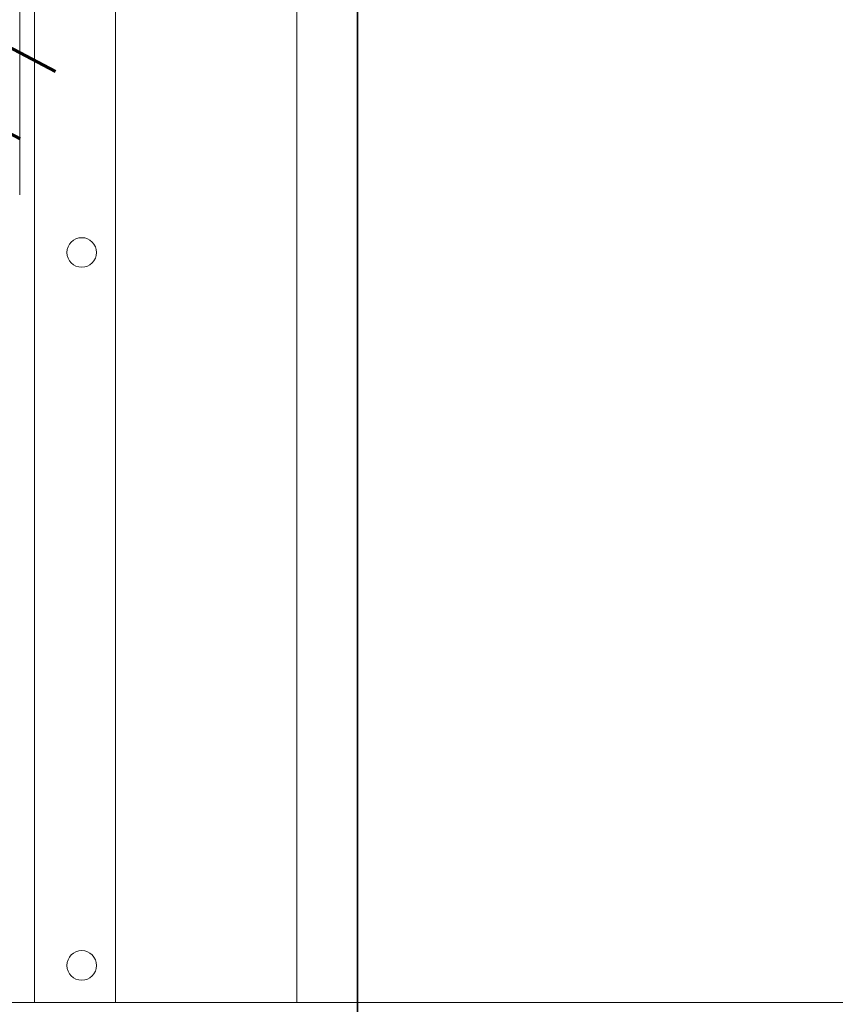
# Model space of a CAD drawing. Header units: millimetres. Extents: x -303 to 588072, y -379 to 357555.
# Tile 34 of 88: x 562985 to 563046, y 340239 to 340312. Entities that reach past the tile are written whole.
import ezdxf

# ---------------------------------------------------------------- set-up
doc = ezdxf.new("R2010")
doc.units = ezdxf.units.MM
doc.header["$LTSCALE"] = 0.15
doc.header["$MEASUREMENT"] = 0
for name, color, linetype in [('3', 4, 'Continuous'), ('3_pompownia.K_IR', 7, 'Continuous'), ('RFD_1', 2, 'Continuous'), ('RFD_3', 4, 'Continuous')]:
    doc.layers.add(name, color=color, linetype=linetype)
doc.styles.add('txt3', font='simplex.shx', dxfattribs={"width": 0.75, "height": 20})

# ---------------------------------------------------------------- blocks, each defined once
blk = doc.blocks.new('rfrefrffff')
at = {"layer": '3_pompownia.K_IR', "color": 254, "linetype": 'Continuous', "lineweight": 15}
for p, q in [((563005.697, 340238.936), (563005.697, 340399.692)), ((562986.197, 340238.936), (562986.197, 340374.692)), ((562992.197, 340374.692), (562992.197, 340238.936)), ((562985.085, 340298.984), (562985.085, 340358.979)), ((563201.097, 340238.936), (562908.297, 340238.936))]:
    blk.add_line(p, q, dxfattribs=at)
for centre, start, end in [((562989.697, 340294.692), 90, 270), ((562989.697, 340294.692), 270, 90), ((562989.697, 340241.692), 90, 270), ((562989.697, 340241.692), 270, 90)]:
    blk.add_arc(centre, 1.1, start, end, dxfattribs=at)

msp = doc.modelspace()

# ---------------------------------------------------------------- linework, layer by layer
at = {"layer": 'RFD_1', "linetype": 'Continuous', "lineweight": 35, "flags": 128}
msp.add_lwpolyline([(562900.197, 340404.692), (563010.197, 340404.692), (563010.197, 340194.692), (562900.197, 340194.692)], close=True, dxfattribs=at)

# ---------------------------------------------------------------- block references
at = {"layer": 'RFD_3', "color": 3}
msp.add_blockref('rfrefrffff', (0, 0), dxfattribs=at)

# ---------------------------------------------------------------- texts
at = {"layer": '3', "color": 4, "insert": (562907.332, 340212.107, 40), "char_height": 20, "attachment_point": 4, "rotation": 62.35424, "style": 'txt3'}
msp.add_mtext('{\\A1;\\W0.80000x;poz. F-3}\\P{\\A1;\\W0.80000x;210x110x30cm}', dxfattribs=at)

doc.saveas('drawing.dxf')
